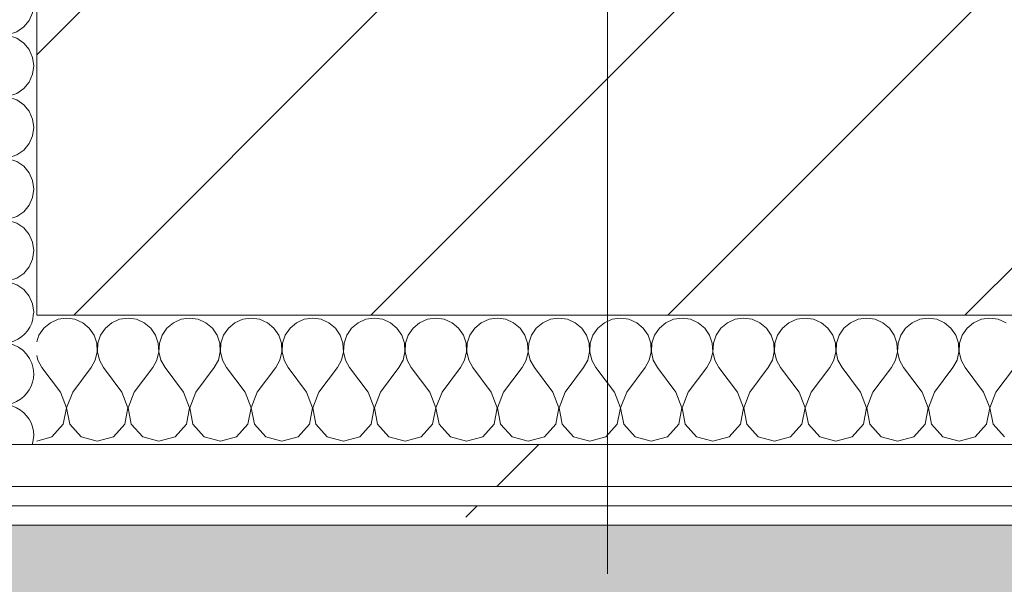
# Model space of a CAD drawing. Header units: millimetres. Extents: x -30280 to 19093, y -19284 to 4746.
# Tile 218 of 256: x -1976 to -1672, y -12522 to -12348. Entities that reach past the tile are written whole.
import ezdxf

# ---------------------------------------------------------------- set-up
doc = ezdxf.new("R2010")
doc.units = ezdxf.units.MM
doc.header["$MEASUREMENT"] = 0
doc.linetypes.add('Wipeout_Contour', pattern=[1000, 0, -1000])
for name, color, linetype in [('10_ESTR_Pilars', 7, 'Continuous'), ('Nuevo_07_CR_Cel Ras pladur', 7, 'Continuous'), ('Nuevo_08_E_Envans secs', 7, 'Continuous')]:
    doc.layers.add(name, color=color, linetype=linetype)
for name, color, linetype, lineweight in [('10_ESTR_Pilars_Pluma_Nº__20', 1, 'Continuous', 5), ('10_ESTR_Pilars_Pluma_Nº__28', 7, 'Continuous', 20), ('10_ESTR_Pilars_Pluma_Nº__42', 8, 'Continuous', 25), ('Nuevo_08_E_Envans secs_Pluma_Nº__1', 7, 'Continuous', 5)]:
    doc.layers.add(name, color=color, linetype=linetype, lineweight=lineweight)
for name, color, linetype, lineweight, true_color in [('Nuevo_07_CR_Cel Ras pladur_Pluma_Nº__102', 7, 'Continuous', 5, 0xcccccc), ('Nuevo_08_E_Envans secs_Pluma_Nº__102', 7, 'Continuous', 5, 0xcccccc), ('Nuevo_08_E_Envans secs_Pluma_Nº__171', 171, 'Continuous', 13, 0xaaaaff), ('Nuevo_08_E_Envans secs_Pluma_Nº__177', 7, 'Continuous', 15, 0xf7e046)]:
    doc.layers.add(name, color=color, linetype=linetype, lineweight=lineweight, true_color=true_color)
pattern_1 = [(45, (0, 0), (-183.848, 183.848), [195, -65]), (45, (7e-14, 183.85), (-183.848, 183.848), [195, -65])]

# ---------------------------------------------------------------- blocks, each defined once
blk = doc.blocks.new('Forjado_1_1', base_point=(-28050.85, 1700.85))
at = {"layer": 'Nuevo_07_CR_Cel Ras pladur_Pluma_Nº__102', "linetype": 'Continuous', "lineweight": 0, "true_color": 0x333333}
h = blk.add_hatch(color=250, dxfattribs=at)
h.paths.add_polyline_path([(-28050.85, 1700.85), (-1702.11, 1700.85), (-1556.11, 1700.85), (-1556.11, -1703.98), (-1619.11, -1703.98), (-1619.11, -6940.7), (-1544.11, -6940.7), (-1544.11, -7505.7), (-1616.26, -7505.7), (-1616.05, -11923.98), (-1552.9, -11923.98), (-1552.9, -12503.98), (-2036.11, -12503.98), (-2036.11, -12340.7), (-6985.39, -12340.7), (-6985.39, -12549.28), (-7491.4, -12549.28), (-7491.4, -12393.7), (-10655.85, -12393.7), (-10657.1, -13685.07), (-1603.63, -13694.56), (-1609.23, -16937.98), (375.89, -16937.98), (375.89, -16738.98), (1128.89, -16738.98), (1128.89, -17066.98), (2622.91, -17066.98), (5778.89, -17066.98), (5778.89, -16738.98), (6378.89, -16738.98), (6378.89, -12488.98), (5778.89, -12488.98), (5763.89, -12069.98), (3832.9, -12069.98), (2768.91, -12069.98), (2768.91, -12619.14), (2622.91, -12619.14), (2622.91, -12069.98), (843.89, -12069.98), (843.89, -12503.98), (363.89, -12503.98), (363.89, -11923.98), (6641.89, -11923.98), (6627.87, -9203.97), (6003.89, -9207.42), (6010.89, -7490.7), (5790.89, -7490.7), (5790.89, -6940.7), (6010.89, -6940.7), (6010.89, -1710.7), (5770.89, -1710.7), (5770.89, 3861.73), (-28038.85, 3861.73)])
h.paths.add_polyline_path([(7.39, -9099.15), (-1192.61, -9099.15), (-1192.61, 1700.85), (7.39, 1700.85)], flags=0)
h.paths.add_polyline_path([(-1181.11, -11348.2), (-1181.11, -9848.2), (5718.89, -9848.2), (5718.89, -11348.2)], flags=0)
h.paths.add_polyline_path([(38, -16371.48), (-1162, -16371.48), (-1162, -12771.48), (38, -12771.48)], flags=0)
h.paths.add_polyline_path([(2309.36, -16371.48), (1109.36, -16371.48), (1109.36, -12771.48), (2309.36, -12771.48)], flags=0)
h.paths.add_polyline_path([(2226.83, -8799.15), (2226.83, 1400.85), (3726.83, 1400.85), (3726.83, -8799.15)], flags=0)
h.paths.add_polyline_path([(3832.9, -12471.48), (5032.9, -12471.48), (5032.9, -16671.48), (3832.9, -16671.48)], flags=0)
at = {"layer": 'Nuevo_07_CR_Cel Ras pladur_Pluma_Nº__102', "color": 254, "linetype": 'Continuous', "lineweight": 5, "true_color": 0xcccccc, "flags": 128}
blk.add_lwpolyline([(1128.89, -16738.98), (375.89, -16738.98), (375.89, -16937.98), (-1609.23, -16937.98), (-1603.63, -13694.56), (-10657.1, -13685.07), (-10655.85, -12393.7), (-7491.4, -12393.7), (-7491.4, -12549.28), (-6985.39, -12549.28), (-6985.39, -12340.7), (-2036.11, -12340.7), (-2036.11, -12503.98), (-1552.9, -12503.98), (-1552.9, -11923.98), (-1616.05, -11923.98), (-1616.26, -7505.7)], dxfattribs=at)
blk = doc.blocks.new('*X578')
at = {"layer": 'Nuevo_08_E_Envans secs_Pluma_Nº__102', "color": 254, "linetype": 'Continuous', "lineweight": 5, "true_color": 0xcccccc}
for p, q in [((-1992.78, -12460.65), (-1987.3, -12464.76)), ((-1994.92, -12474.29), (-1987.3, -12468.57)), ((-1994.92, -12478.1), (-1993.74, -12478.98))]:
    blk.add_line(p, q, dxfattribs=at)
for centre, start, end in [((-1981.59, -12438.1), 282.4806, 347.5194), ((-1981.59, -12457.14), 0, 79.8202), ((-1981.59, -12457.14), 233.1301, 0), ((-1981.59, -12476.19), 0, 126.8699), ((-2000.63, -12485.71), 53.1301, 134.9664), ((-2000.63, -12466.67), 232.8224, 306.8699), ((-1981.59, -12476.19), 342.9936, 0)]:
    blk.add_arc(centre, 9.52, start, end, dxfattribs=at)
blk = doc.blocks.new('*X581')
at = {"layer": 'Nuevo_08_E_Envans secs_Pluma_Nº__102', "color": 254, "linetype": 'Continuous', "lineweight": 5, "true_color": 0xcccccc}
for p, q in [((-2008.04, -12338.98), (-2004.89, -12341.85)), ((-1994.92, -12340.95), (-1992.28, -12338.98)), ((-1972.42, -12340.25), (-1972.99, -12338.98)), ((-2004.89, -12341.85), (-1999.78, -12342.82)), ((-1999.78, -12342.82), (-1994.92, -12340.95)), ((-1972.06, -12342.86), (-1972.42, -12340.25)), ((-2004.89, -12343.86), (-2008.73, -12347.37)), ((-1999.78, -12342.9), (-2004.89, -12343.86)), ((-1994.92, -12344.76), (-1999.78, -12342.9)), ((-1994.92, -12344.76), (-1987.3, -12350.48)), ((-1973.48, -12347.86), (-1972.42, -12345.46)), ((-1972.42, -12345.46), (-1972.06, -12342.86)), ((-2008.73, -12347.37), (-2010.16, -12352.38)), ((-1975.16, -12349.89), (-1973.48, -12347.86)), ((-1987.3, -12350.48), (-1985, -12351.75)), ((-1985, -12351.75), (-1982.44, -12352.34)), ((-1979.82, -12352.22), (-1977.33, -12351.38)), ((-1977.33, -12351.38), (-1975.16, -12349.89)), ((-2010.16, -12352.38), (-2008.73, -12357.39)), ((-1994.92, -12360), (-1987.3, -12354.29)), ((-1985, -12353.01), (-1987.3, -12354.29)), ((-1982.44, -12352.42), (-1985, -12353.01)), ((-1982.44, -12352.34), (-1979.82, -12352.22)), ((-1979.82, -12352.55), (-1982.44, -12352.42)), ((-1977.33, -12353.39), (-1979.82, -12352.55)), ((-1975.16, -12354.87), (-1977.33, -12353.39)), ((-1973.48, -12356.9), (-1975.16, -12354.87)), ((-2008.73, -12357.39), (-2004.89, -12360.9)), ((-1972.42, -12359.3), (-1973.48, -12356.9)), ((-2004.89, -12360.9), (-1999.78, -12361.87)), ((-1999.78, -12361.87), (-1994.92, -12360)), ((-1972.06, -12361.9), (-1972.42, -12359.3)), ((-2004.89, -12362.91), (-2008.73, -12366.42)), ((-1999.78, -12361.94), (-2004.89, -12362.91)), ((-1994.92, -12363.81), (-1999.78, -12361.94)), ((-1994.92, -12363.81), (-1987.3, -12369.52)), ((-1972.42, -12364.51), (-1972.06, -12361.9)), ((-2008.73, -12366.42), (-2010.16, -12371.43)), ((-1975.16, -12368.94), (-1973.48, -12366.91)), ((-1973.48, -12366.91), (-1972.42, -12364.51)), ((-1987.3, -12369.52), (-1985, -12370.8)), ((-1977.33, -12370.42), (-1975.16, -12368.94)), ((-2010.16, -12371.43), (-2008.73, -12376.44)), ((-1985, -12372.06), (-1987.3, -12373.33)), ((-1985, -12370.8), (-1982.44, -12371.39)), ((-1982.44, -12371.47), (-1985, -12372.06)), ((-1982.44, -12371.39), (-1979.82, -12371.26)), ((-1979.82, -12371.59), (-1982.44, -12371.47)), ((-1979.82, -12371.26), (-1977.33, -12370.42)), ((-1977.33, -12372.43), (-1979.82, -12371.59)), ((-1975.16, -12373.92), (-1977.33, -12372.43)), ((-1994.92, -12379.05), (-1987.3, -12373.33)), ((-1973.48, -12375.95), (-1975.16, -12373.92)), ((-1972.42, -12378.35), (-1973.48, -12375.95)), ((-2008.73, -12376.44), (-2004.89, -12379.95)), ((-1999.78, -12380.91), (-1994.92, -12379.05)), ((-1972.06, -12380.95), (-1972.42, -12378.35)), ((-2004.89, -12381.96), (-2008.73, -12385.47)), ((-2004.89, -12379.95), (-1999.78, -12380.91)), ((-1999.78, -12380.99), (-2004.89, -12381.96)), ((-1994.92, -12382.86), (-1999.78, -12380.99)), ((-1972.42, -12383.55), (-1972.06, -12380.95)), ((-1994.92, -12382.86), (-1987.3, -12388.57)), ((-1973.48, -12385.96), (-1972.42, -12383.55)), ((-2008.73, -12385.47), (-2010.16, -12390.48)), ((-1977.33, -12389.47), (-1975.16, -12387.98)), ((-1975.16, -12387.98), (-1973.48, -12385.96)), ((-2010.16, -12390.48), (-2008.73, -12395.48)), ((-1987.3, -12388.57), (-1985, -12389.84)), ((-1985, -12391.11), (-1987.3, -12392.38)), ((-1985, -12389.84), (-1982.44, -12390.44)), ((-1982.44, -12390.51), (-1985, -12391.11)), ((-1982.44, -12390.44), (-1979.82, -12390.31)), ((-1979.82, -12390.64), (-1982.44, -12390.51)), ((-1979.82, -12390.31), (-1977.33, -12389.47)), ((-1977.33, -12391.48), (-1979.82, -12390.64)), ((-1994.92, -12398.1), (-1987.3, -12392.38)), ((-1975.16, -12392.97), (-1977.33, -12391.48)), ((-1973.48, -12394.99), (-1975.16, -12392.97)), ((-2008.73, -12395.48), (-2004.89, -12398.99)), ((-1972.42, -12397.4), (-1973.48, -12394.99)), ((-1972.06, -12400), (-1972.42, -12397.4)), ((-2004.89, -12398.99), (-1999.78, -12399.96)), ((-1999.78, -12400.04), (-2004.89, -12401.01)), ((-1999.78, -12399.96), (-1994.92, -12398.1)), ((-1994.92, -12401.9), (-1999.78, -12400.04)), ((-1972.42, -12402.6), (-1972.06, -12400)), ((-2004.89, -12401.01), (-2008.73, -12404.52)), ((-1994.92, -12401.9), (-1987.3, -12407.62)), ((-1973.48, -12405.01), (-1972.42, -12402.6)), ((-2008.73, -12404.52), (-2010.16, -12409.52)), ((-1975.16, -12407.03), (-1973.48, -12405.01)), ((-2010.16, -12409.52), (-2008.73, -12414.53)), ((-1987.3, -12407.62), (-1985, -12408.89)), ((-1985, -12408.89), (-1982.44, -12409.49)), ((-1982.44, -12409.56), (-1985, -12410.16)), ((-1982.44, -12409.49), (-1979.82, -12409.36)), ((-1979.82, -12409.69), (-1982.44, -12409.56)), ((-1979.82, -12409.36), (-1977.33, -12408.52)), ((-1977.33, -12410.53), (-1979.82, -12409.69)), ((-1977.33, -12408.52), (-1975.16, -12407.03)), ((-1994.92, -12417.14), (-1987.3, -12411.43)), ((-1985, -12410.16), (-1987.3, -12411.43)), ((-1975.16, -12412.02), (-1977.33, -12410.53)), ((-1973.48, -12414.04), (-1975.16, -12412.02)), ((-2008.73, -12414.53), (-2004.89, -12418.04)), ((-1972.42, -12416.45), (-1973.48, -12414.04)), ((-2004.89, -12418.04), (-1999.78, -12419.01)), ((-1999.78, -12419.01), (-1994.92, -12417.14)), ((-1972.06, -12419.05), (-1972.42, -12416.45)), ((-2004.89, -12420.05), (-2008.73, -12423.56)), ((-1999.78, -12419.09), (-2004.89, -12420.05)), ((-1994.92, -12420.95), (-1999.78, -12419.09)), ((-1994.92, -12420.95), (-1987.3, -12426.67)), ((-1973.48, -12424.05), (-1972.42, -12421.65)), ((-1972.42, -12421.65), (-1972.06, -12419.05)), ((-2008.73, -12423.56), (-2010.16, -12428.57)), ((-1975.16, -12426.08), (-1973.48, -12424.05)), ((-1987.3, -12426.67), (-1985, -12427.94)), ((-1985, -12427.94), (-1982.44, -12428.53)), ((-1979.82, -12428.41), (-1977.33, -12427.57)), ((-1977.33, -12427.57), (-1975.16, -12426.08)), ((-2010.16, -12428.57), (-2008.73, -12433.58)), ((-1994.92, -12436.19), (-1987.3, -12430.48)), ((-1985, -12429.2), (-1987.3, -12430.48)), ((-1982.44, -12428.61), (-1985, -12429.2)), ((-1982.44, -12428.53), (-1979.82, -12428.41)), ((-1979.82, -12428.74), (-1982.44, -12428.61)), ((-1977.33, -12429.58), (-1979.82, -12428.74)), ((-1975.16, -12431.06), (-1977.33, -12429.58)), ((-2008.73, -12433.58), (-2004.89, -12437.09)), ((-1973.48, -12433.09), (-1975.16, -12431.06)), ((-1972.42, -12435.49), (-1973.48, -12433.09)), ((-2004.89, -12437.09), (-1999.78, -12438.06)), ((-1999.78, -12438.06), (-1994.92, -12436.19)), ((-1972.06, -12438.1), (-1972.42, -12435.49)), ((-1999.78, -12438.13), (-2004.23, -12438.98)), ((-1997.58, -12438.98), (-1999.78, -12438.13)), ((-1972.18, -12438.98), (-1972.06, -12438.1))]:
    blk.add_line(p, q, dxfattribs=at)
blk = doc.blocks.new('*X582')
at = {"layer": 'Nuevo_08_E_Envans secs_Pluma_Nº__102', "color": 254, "linetype": 'Continuous', "lineweight": 5, "true_color": 0xcccccc}
for p, q in [((-2004.89, -12439.1), (-2008.73, -12442.61)), ((-2004.23, -12438.98), (-2004.89, -12439.1)), ((-1994.92, -12440), (-1997.58, -12438.98)), ((-1994.92, -12440), (-1987.3, -12445.71)), ((-1972.36, -12440.23), (-1972.18, -12438.98)), ((-2008.73, -12442.61), (-2010.16, -12447.62)), ((-1987.3, -12445.71), (-1985, -12446.99)), ((-2010.16, -12447.62), (-2008.73, -12452.63)), ((-1985, -12448.25), (-1987.3, -12449.52)), ((-1985, -12446.99), (-1982.44, -12447.58)), ((-1982.44, -12447.66), (-1985, -12448.25)), ((-1982.44, -12447.58), (-1979.82, -12447.45)), ((-1979.91, -12447.78), (-1982.44, -12447.66)), ((-1979.82, -12447.45), (-1979.47, -12447.34)), ((-1994.92, -12455.24), (-1987.3, -12449.52)), ((-2008.73, -12452.63), (-2004.89, -12456.14)), ((-1999.78, -12457.1), (-1994.92, -12455.24)), ((-2004.89, -12458.15), (-2008.73, -12461.66)), ((-2004.89, -12456.14), (-1999.78, -12457.1)), ((-1999.78, -12457.18), (-2004.89, -12458.15)), ((-1994.92, -12459.05), (-1999.78, -12457.18)), ((-1994.92, -12459.05), (-1992.78, -12460.65)), ((-2008.73, -12461.66), (-2010.16, -12466.67)), ((-2010.16, -12466.67), (-2008.73, -12471.67)), ((-2008.73, -12471.67), (-2006.16, -12474.03))]:
    blk.add_line(p, q, dxfattribs=at)
blk = doc.blocks.new('Muro_84_1', base_point=(-1971.11, -12338.98))
at = {"layer": 'Nuevo_08_E_Envans secs_Pluma_Nº__1', "color": 7, "linetype": 'Continuous', "lineweight": 5}
blk.add_line((-2011.11, -12478.98), (-1971.11, -12478.98), dxfattribs=at)
at = {"layer": 'Nuevo_08_E_Envans secs', "color": 7, "lineweight": 20}
for name in ['*X581', '*X582', '*X578']:
    blk.add_blockref(name, (0, 0), dxfattribs=at)
blk = doc.blocks.new('*X585')
at = {"layer": 'Nuevo_08_E_Envans secs_Pluma_Nº__102', "color": 254, "linetype": 'Continuous', "lineweight": 5, "true_color": 0xcccccc}
for p, q in [((-1961.9, -12439.93), (-1964.51, -12440.29)), ((-1959.3, -12440.29), (-1961.9, -12439.93)), ((-1942.86, -12439.93), (-1945.46, -12440.29)), ((-1940.25, -12440.29), (-1942.86, -12439.93)), ((-1923.81, -12439.93), (-1926.41, -12440.29)), ((-1921.21, -12440.29), (-1923.81, -12439.93)), ((-1904.76, -12439.93), (-1907.36, -12440.29)), ((-1902.16, -12440.29), (-1904.76, -12439.93)), ((-1885.71, -12439.93), (-1888.32, -12440.29)), ((-1883.11, -12440.29), (-1885.71, -12439.93)), ((-1866.67, -12439.93), (-1869.27, -12440.29)), ((-1864.06, -12440.29), (-1866.67, -12439.93)), ((-1847.62, -12439.93), (-1850.22, -12440.29)), ((-1845.02, -12440.29), (-1847.62, -12439.93)), ((-1828.57, -12439.93), (-1831.17, -12440.29)), ((-1825.97, -12440.29), (-1828.57, -12439.93)), ((-1809.52, -12439.93), (-1812.13, -12440.29)), ((-1806.92, -12440.29), (-1809.52, -12439.93)), ((-1790.48, -12439.93), (-1793.08, -12440.29)), ((-1787.87, -12440.29), (-1790.48, -12439.93)), ((-1771.43, -12439.93), (-1774.03, -12440.29)), ((-1768.83, -12440.29), (-1771.43, -12439.93)), ((-1752.38, -12439.93), (-1754.98, -12440.29)), ((-1749.78, -12440.29), (-1752.38, -12439.93)), ((-1733.33, -12439.93), (-1735.94, -12440.29)), ((-1730.73, -12440.29), (-1733.33, -12439.93)), ((-1714.29, -12439.93), (-1716.89, -12440.29)), ((-1711.68, -12440.29), (-1714.29, -12439.93)), ((-1695.24, -12439.93), (-1697.84, -12440.29)), ((-1692.64, -12440.29), (-1695.24, -12439.93)), ((-1676.19, -12439.93), (-1678.79, -12440.29)), ((-1673.59, -12440.29), (-1676.19, -12439.93)), ((-1968.94, -12443.03), (-1970.42, -12445.19)), ((-1966.91, -12441.35), (-1968.94, -12443.03)), ((-1964.51, -12440.29), (-1966.91, -12441.35)), ((-1956.9, -12441.35), (-1959.3, -12440.29)), ((-1954.87, -12443.03), (-1956.9, -12441.35)), ((-1953.39, -12445.19), (-1954.87, -12443.03)), ((-1949.89, -12443.03), (-1951.38, -12445.19)), ((-1947.86, -12441.35), (-1949.89, -12443.03)), ((-1945.46, -12440.29), (-1947.86, -12441.35)), ((-1937.85, -12441.35), (-1940.25, -12440.29)), ((-1935.83, -12443.03), (-1937.85, -12441.35)), ((-1934.34, -12445.19), (-1935.83, -12443.03)), ((-1930.84, -12443.03), (-1932.33, -12445.19)), ((-1928.82, -12441.35), (-1930.84, -12443.03)), ((-1926.41, -12440.29), (-1928.82, -12441.35)), ((-1918.8, -12441.35), (-1921.21, -12440.29)), ((-1916.78, -12443.03), (-1918.8, -12441.35)), ((-1915.29, -12445.19), (-1916.78, -12443.03)), ((-1911.79, -12443.03), (-1913.28, -12445.19)), ((-1909.77, -12441.35), (-1911.79, -12443.03)), ((-1907.36, -12440.29), (-1909.77, -12441.35)), ((-1899.75, -12441.35), (-1902.16, -12440.29)), ((-1897.73, -12443.03), (-1899.75, -12441.35)), ((-1896.24, -12445.19), (-1897.73, -12443.03)), ((-1892.74, -12443.03), (-1894.23, -12445.19)), ((-1890.72, -12441.35), (-1892.74, -12443.03)), ((-1888.32, -12440.29), (-1890.72, -12441.35)), ((-1880.71, -12441.35), (-1883.11, -12440.29)), ((-1878.68, -12443.03), (-1880.71, -12441.35)), ((-1877.2, -12445.19), (-1878.68, -12443.03)), ((-1873.7, -12443.03), (-1875.19, -12445.19)), ((-1871.67, -12441.35), (-1873.7, -12443.03)), ((-1869.27, -12440.29), (-1871.67, -12441.35)), ((-1861.66, -12441.35), (-1864.06, -12440.29)), ((-1859.64, -12443.03), (-1861.66, -12441.35)), ((-1858.15, -12445.19), (-1859.64, -12443.03)), ((-1854.65, -12443.03), (-1856.14, -12445.19)), ((-1852.63, -12441.35), (-1854.65, -12443.03)), ((-1850.22, -12440.29), (-1852.63, -12441.35)), ((-1842.61, -12441.35), (-1845.02, -12440.29)), ((-1840.59, -12443.03), (-1842.61, -12441.35)), ((-1839.1, -12445.19), (-1840.59, -12443.03)), ((-1835.6, -12443.03), (-1837.09, -12445.19)), ((-1833.58, -12441.35), (-1835.6, -12443.03)), ((-1831.17, -12440.29), (-1833.58, -12441.35)), ((-1823.56, -12441.35), (-1825.97, -12440.29)), ((-1821.54, -12443.03), (-1823.56, -12441.35)), ((-1820.05, -12445.19), (-1821.54, -12443.03)), ((-1816.55, -12443.03), (-1818.04, -12445.19)), ((-1814.53, -12441.35), (-1816.55, -12443.03)), ((-1812.13, -12440.29), (-1814.53, -12441.35)), ((-1804.52, -12441.35), (-1806.92, -12440.29)), ((-1802.49, -12443.03), (-1804.52, -12441.35)), ((-1801.01, -12445.19), (-1802.49, -12443.03)), ((-1797.51, -12443.03), (-1798.99, -12445.19)), ((-1795.48, -12441.35), (-1797.51, -12443.03)), ((-1793.08, -12440.29), (-1795.48, -12441.35)), ((-1785.47, -12441.35), (-1787.87, -12440.29)), ((-1783.45, -12443.03), (-1785.47, -12441.35)), ((-1781.96, -12445.19), (-1783.45, -12443.03)), ((-1778.46, -12443.03), (-1779.95, -12445.19)), ((-1776.44, -12441.35), (-1778.46, -12443.03)), ((-1774.03, -12440.29), (-1776.44, -12441.35)), ((-1766.42, -12441.35), (-1768.83, -12440.29)), ((-1764.4, -12443.03), (-1766.42, -12441.35)), ((-1762.91, -12445.19), (-1764.4, -12443.03)), ((-1759.41, -12443.03), (-1760.9, -12445.19)), ((-1757.39, -12441.35), (-1759.41, -12443.03)), ((-1754.98, -12440.29), (-1757.39, -12441.35)), ((-1747.37, -12441.35), (-1749.78, -12440.29)), ((-1745.35, -12443.03), (-1747.37, -12441.35)), ((-1743.86, -12445.19), (-1745.35, -12443.03)), ((-1740.36, -12443.03), (-1741.85, -12445.19)), ((-1738.34, -12441.35), (-1740.36, -12443.03)), ((-1735.94, -12440.29), (-1738.34, -12441.35)), ((-1728.33, -12441.35), (-1730.73, -12440.29)), ((-1726.3, -12443.03), (-1728.33, -12441.35)), ((-1724.81, -12445.19), (-1726.3, -12443.03)), ((-1721.32, -12443.03), (-1722.8, -12445.19)), ((-1719.29, -12441.35), (-1721.32, -12443.03)), ((-1716.89, -12440.29), (-1719.29, -12441.35)), ((-1709.28, -12441.35), (-1711.68, -12440.29)), ((-1707.26, -12443.03), (-1709.28, -12441.35)), ((-1705.77, -12445.19), (-1707.26, -12443.03)), ((-1702.27, -12443.03), (-1703.76, -12445.19)), ((-1700.25, -12441.35), (-1702.27, -12443.03)), ((-1697.84, -12440.29), (-1700.25, -12441.35)), ((-1690.23, -12441.35), (-1692.64, -12440.29)), ((-1688.21, -12443.03), (-1690.23, -12441.35)), ((-1686.72, -12445.19), (-1688.21, -12443.03)), ((-1683.22, -12443.03), (-1684.71, -12445.19)), ((-1681.2, -12441.35), (-1683.22, -12443.03)), ((-1678.79, -12440.29), (-1681.2, -12441.35)), ((-1671.18, -12441.35), (-1673.59, -12440.29)), ((-1970.42, -12445.19), (-1971.11, -12447.23)), ((-1952.55, -12447.68), (-1953.39, -12445.19)), ((-1951.38, -12445.19), (-1952.22, -12447.68)), ((-1933.5, -12447.68), (-1934.34, -12445.19)), ((-1932.33, -12445.19), (-1933.17, -12447.68)), ((-1914.45, -12447.68), (-1915.29, -12445.19)), ((-1913.28, -12445.19), (-1914.12, -12447.68)), ((-1895.4, -12447.68), (-1896.24, -12445.19)), ((-1894.23, -12445.19), (-1895.07, -12447.68)), ((-1876.36, -12447.68), (-1877.2, -12445.19)), ((-1875.19, -12445.19), (-1876.02, -12447.68)), ((-1857.31, -12447.68), (-1858.15, -12445.19)), ((-1856.14, -12445.19), (-1856.98, -12447.68)), ((-1838.26, -12447.68), (-1839.1, -12445.19)), ((-1837.09, -12445.19), (-1837.93, -12447.68)), ((-1819.21, -12447.68), (-1820.05, -12445.19)), ((-1818.04, -12445.19), (-1818.88, -12447.68)), ((-1800.17, -12447.68), (-1801.01, -12445.19)), ((-1798.99, -12445.19), (-1799.83, -12447.68)), ((-1781.12, -12447.68), (-1781.96, -12445.19)), ((-1779.95, -12445.19), (-1780.79, -12447.68)), ((-1762.07, -12447.68), (-1762.91, -12445.19)), ((-1760.9, -12445.19), (-1761.74, -12447.68)), ((-1743.02, -12447.68), (-1743.86, -12445.19)), ((-1741.85, -12445.19), (-1742.69, -12447.68)), ((-1723.98, -12447.68), (-1724.81, -12445.19)), ((-1722.8, -12445.19), (-1723.64, -12447.68)), ((-1704.93, -12447.68), (-1705.77, -12445.19)), ((-1703.76, -12445.19), (-1704.6, -12447.68)), ((-1685.88, -12447.68), (-1686.72, -12445.19)), ((-1684.71, -12445.19), (-1685.55, -12447.68)), ((-1952.42, -12450.31), (-1952.55, -12447.68)), ((-1952.22, -12447.68), (-1952.34, -12450.31)), ((-1933.37, -12450.31), (-1933.5, -12447.68)), ((-1933.17, -12447.68), (-1933.29, -12450.31)), ((-1914.32, -12450.31), (-1914.45, -12447.68)), ((-1914.12, -12447.68), (-1914.25, -12450.31)), ((-1895.28, -12450.31), (-1895.4, -12447.68)), ((-1895.07, -12447.68), (-1895.2, -12450.31)), ((-1876.23, -12450.31), (-1876.36, -12447.68)), ((-1876.02, -12447.68), (-1876.15, -12450.31)), ((-1857.18, -12450.31), (-1857.31, -12447.68)), ((-1856.98, -12447.68), (-1857.1, -12450.31)), ((-1838.13, -12450.31), (-1838.26, -12447.68)), ((-1837.93, -12447.68), (-1838.06, -12450.31)), ((-1819.09, -12450.31), (-1819.21, -12447.68)), ((-1818.88, -12447.68), (-1819.01, -12450.31)), ((-1800.04, -12450.31), (-1800.17, -12447.68)), ((-1799.83, -12447.68), (-1799.96, -12450.31)), ((-1780.99, -12450.31), (-1781.12, -12447.68)), ((-1780.79, -12447.68), (-1780.91, -12450.31)), ((-1761.94, -12450.31), (-1762.07, -12447.68)), ((-1761.74, -12447.68), (-1761.87, -12450.31)), ((-1742.9, -12450.31), (-1743.02, -12447.68)), ((-1742.69, -12447.68), (-1742.82, -12450.31)), ((-1723.85, -12450.31), (-1723.98, -12447.68)), ((-1723.64, -12447.68), (-1723.77, -12450.31)), ((-1704.8, -12450.31), (-1704.93, -12447.68)), ((-1704.6, -12447.68), (-1704.72, -12450.31)), ((-1685.75, -12450.31), (-1685.88, -12447.68)), ((-1685.55, -12447.68), (-1685.68, -12450.31)), ((-1971.11, -12451.52), (-1970.8, -12452.87)), ((-1953.01, -12452.87), (-1952.42, -12450.31)), ((-1952.34, -12450.31), (-1951.75, -12452.87)), ((-1933.97, -12452.87), (-1933.37, -12450.31)), ((-1933.29, -12450.31), (-1932.7, -12452.87)), ((-1914.92, -12452.87), (-1914.32, -12450.31)), ((-1914.25, -12450.31), (-1913.65, -12452.87)), ((-1895.87, -12452.87), (-1895.28, -12450.31)), ((-1895.2, -12450.31), (-1894.6, -12452.87)), ((-1876.82, -12452.87), (-1876.23, -12450.31)), ((-1876.15, -12450.31), (-1875.56, -12452.87)), ((-1857.78, -12452.87), (-1857.18, -12450.31)), ((-1857.1, -12450.31), (-1856.51, -12452.87)), ((-1838.73, -12452.87), (-1838.13, -12450.31)), ((-1838.06, -12450.31), (-1837.46, -12452.87)), ((-1819.68, -12452.87), (-1819.09, -12450.31)), ((-1819.01, -12450.31), (-1818.41, -12452.87)), ((-1800.63, -12452.87), (-1800.04, -12450.31)), ((-1799.96, -12450.31), (-1799.37, -12452.87)), ((-1781.59, -12452.87), (-1780.99, -12450.31)), ((-1780.91, -12450.31), (-1780.32, -12452.87)), ((-1762.54, -12452.87), (-1761.94, -12450.31)), ((-1761.87, -12450.31), (-1761.27, -12452.87)), ((-1743.49, -12452.87), (-1742.9, -12450.31)), ((-1742.82, -12450.31), (-1742.22, -12452.87)), ((-1724.44, -12452.87), (-1723.85, -12450.31)), ((-1723.77, -12450.31), (-1723.18, -12452.87)), ((-1705.4, -12452.87), (-1704.8, -12450.31)), ((-1704.72, -12450.31), (-1704.13, -12452.87)), ((-1686.35, -12452.87), (-1685.75, -12450.31)), ((-1685.68, -12450.31), (-1685.08, -12452.87)), ((-1970.8, -12452.87), (-1969.52, -12455.17)), ((-1963.81, -12462.79), (-1969.52, -12455.17)), ((-1960, -12462.79), (-1954.29, -12455.17)), ((-1954.29, -12455.17), (-1953.01, -12452.87)), ((-1951.75, -12452.87), (-1950.48, -12455.17)), ((-1944.76, -12462.79), (-1950.48, -12455.17)), ((-1940.95, -12462.79), (-1935.24, -12455.17)), ((-1935.24, -12455.17), (-1933.97, -12452.87)), ((-1932.7, -12452.87), (-1931.43, -12455.17)), ((-1925.71, -12462.79), (-1931.43, -12455.17)), ((-1921.9, -12462.79), (-1916.19, -12455.17)), ((-1916.19, -12455.17), (-1914.92, -12452.87)), ((-1913.65, -12452.87), (-1912.38, -12455.17)), ((-1906.67, -12462.79), (-1912.38, -12455.17)), ((-1902.86, -12462.79), (-1897.14, -12455.17)), ((-1897.14, -12455.17), (-1895.87, -12452.87)), ((-1894.6, -12452.87), (-1893.33, -12455.17)), ((-1887.62, -12462.79), (-1893.33, -12455.17)), ((-1883.81, -12462.79), (-1878.1, -12455.17)), ((-1878.1, -12455.17), (-1876.82, -12452.87)), ((-1875.56, -12452.87), (-1874.29, -12455.17)), ((-1868.57, -12462.79), (-1874.29, -12455.17)), ((-1864.76, -12462.79), (-1859.05, -12455.17)), ((-1859.05, -12455.17), (-1857.78, -12452.87)), ((-1856.51, -12452.87), (-1855.24, -12455.17)), ((-1849.52, -12462.79), (-1855.24, -12455.17)), ((-1845.71, -12462.79), (-1840, -12455.17)), ((-1840, -12455.17), (-1838.73, -12452.87)), ((-1837.46, -12452.87), (-1836.19, -12455.17)), ((-1830.48, -12462.79), (-1836.19, -12455.17)), ((-1826.67, -12462.79), (-1820.95, -12455.17)), ((-1820.95, -12455.17), (-1819.68, -12452.87)), ((-1818.41, -12452.87), (-1817.14, -12455.17)), ((-1811.43, -12462.79), (-1817.14, -12455.17)), ((-1807.62, -12462.79), (-1801.9, -12455.17)), ((-1801.9, -12455.17), (-1800.63, -12452.87)), ((-1799.37, -12452.87), (-1798.1, -12455.17)), ((-1792.38, -12462.79), (-1798.1, -12455.17)), ((-1788.57, -12462.79), (-1782.86, -12455.17)), ((-1782.86, -12455.17), (-1781.59, -12452.87)), ((-1780.32, -12452.87), (-1779.05, -12455.17)), ((-1773.33, -12462.79), (-1779.05, -12455.17)), ((-1769.52, -12462.79), (-1763.81, -12455.17)), ((-1763.81, -12455.17), (-1762.54, -12452.87)), ((-1761.27, -12452.87), (-1760, -12455.17)), ((-1754.29, -12462.79), (-1760, -12455.17)), ((-1750.48, -12462.79), (-1744.76, -12455.17)), ((-1744.76, -12455.17), (-1743.49, -12452.87)), ((-1742.22, -12452.87), (-1740.95, -12455.17)), ((-1735.24, -12462.79), (-1740.95, -12455.17)), ((-1731.43, -12462.79), (-1725.71, -12455.17)), ((-1725.71, -12455.17), (-1724.44, -12452.87)), ((-1723.18, -12452.87), (-1721.9, -12455.17)), ((-1716.19, -12462.79), (-1721.9, -12455.17)), ((-1712.38, -12462.79), (-1706.67, -12455.17)), ((-1706.67, -12455.17), (-1705.4, -12452.87)), ((-1704.13, -12452.87), (-1702.86, -12455.17)), ((-1697.14, -12462.79), (-1702.86, -12455.17)), ((-1693.33, -12462.79), (-1687.62, -12455.17)), ((-1687.62, -12455.17), (-1686.35, -12452.87)), ((-1685.08, -12452.87), (-1683.81, -12455.17)), ((-1678.1, -12462.79), (-1683.81, -12455.17)), ((-1674.29, -12462.79), (-1668.57, -12455.17)), ((-1961.94, -12467.64), (-1963.81, -12462.79)), ((-1960, -12462.79), (-1961.87, -12467.64)), ((-1942.9, -12467.64), (-1944.76, -12462.79)), ((-1940.95, -12462.79), (-1942.82, -12467.64)), ((-1923.85, -12467.64), (-1925.71, -12462.79)), ((-1921.9, -12462.79), (-1923.77, -12467.64)), ((-1904.8, -12467.64), (-1906.67, -12462.79)), ((-1902.86, -12462.79), (-1904.72, -12467.64)), ((-1885.75, -12467.64), (-1887.62, -12462.79)), ((-1883.81, -12462.79), (-1885.68, -12467.64)), ((-1866.71, -12467.64), (-1868.57, -12462.79)), ((-1864.76, -12462.79), (-1866.63, -12467.64)), ((-1847.66, -12467.64), (-1849.52, -12462.79)), ((-1845.71, -12462.79), (-1847.58, -12467.64)), ((-1828.61, -12467.64), (-1830.48, -12462.79)), ((-1826.67, -12462.79), (-1828.53, -12467.64)), ((-1809.56, -12467.64), (-1811.43, -12462.79)), ((-1807.62, -12462.79), (-1809.49, -12467.64)), ((-1790.51, -12467.64), (-1792.38, -12462.79)), ((-1788.57, -12462.79), (-1790.44, -12467.64)), ((-1771.47, -12467.64), (-1773.33, -12462.79)), ((-1769.52, -12462.79), (-1771.39, -12467.64)), ((-1752.42, -12467.64), (-1754.29, -12462.79)), ((-1750.48, -12462.79), (-1752.34, -12467.64)), ((-1733.37, -12467.64), (-1735.24, -12462.79)), ((-1731.43, -12462.79), (-1733.29, -12467.64)), ((-1714.32, -12467.64), (-1716.19, -12462.79)), ((-1712.38, -12462.79), (-1714.25, -12467.64)), ((-1695.28, -12467.64), (-1697.14, -12462.79)), ((-1693.33, -12462.79), (-1695.2, -12467.64)), ((-1676.23, -12467.64), (-1678.1, -12462.79)), ((-1674.29, -12462.79), (-1676.15, -12467.64)), ((-1962.91, -12472.76), (-1961.94, -12467.64)), ((-1961.87, -12467.64), (-1960.9, -12472.76)), ((-1943.86, -12472.76), (-1942.9, -12467.64)), ((-1942.82, -12467.64), (-1941.85, -12472.76)), ((-1924.81, -12472.76), (-1923.85, -12467.64)), ((-1923.77, -12467.64), (-1922.8, -12472.76)), ((-1905.77, -12472.76), (-1904.8, -12467.64)), ((-1904.72, -12467.64), (-1903.76, -12472.76)), ((-1886.72, -12472.76), (-1885.75, -12467.64)), ((-1885.68, -12467.64), (-1884.71, -12472.76)), ((-1867.67, -12472.76), (-1866.71, -12467.64)), ((-1866.63, -12467.64), (-1865.66, -12472.76)), ((-1848.62, -12472.76), (-1847.66, -12467.64)), ((-1847.58, -12467.64), (-1846.61, -12472.76)), ((-1829.58, -12472.76), (-1828.61, -12467.64)), ((-1828.53, -12467.64), (-1827.57, -12472.76)), ((-1810.53, -12472.76), (-1809.56, -12467.64)), ((-1809.49, -12467.64), (-1808.52, -12472.76)), ((-1791.48, -12472.76), (-1790.51, -12467.64)), ((-1790.44, -12467.64), (-1789.47, -12472.76)), ((-1772.43, -12472.76), (-1771.47, -12467.64)), ((-1771.39, -12467.64), (-1770.42, -12472.76)), ((-1753.39, -12472.76), (-1752.42, -12467.64)), ((-1752.34, -12467.64), (-1751.38, -12472.76)), ((-1734.34, -12472.76), (-1733.37, -12467.64)), ((-1733.29, -12467.64), (-1732.33, -12472.76)), ((-1715.29, -12472.76), (-1714.32, -12467.64)), ((-1714.25, -12467.64), (-1713.28, -12472.76)), ((-1696.24, -12472.76), (-1695.28, -12467.64)), ((-1695.2, -12467.64), (-1694.23, -12472.76)), ((-1677.2, -12472.76), (-1676.23, -12467.64)), ((-1676.15, -12467.64), (-1675.19, -12472.76)), ((-1966.42, -12476.6), (-1962.91, -12472.76)), ((-1960.9, -12472.76), (-1957.39, -12476.6)), ((-1947.37, -12476.6), (-1943.86, -12472.76)), ((-1941.85, -12472.76), (-1938.34, -12476.6)), ((-1928.33, -12476.6), (-1924.81, -12472.76)), ((-1922.8, -12472.76), (-1919.29, -12476.6)), ((-1909.28, -12476.6), (-1905.77, -12472.76)), ((-1903.76, -12472.76), (-1900.25, -12476.6)), ((-1890.23, -12476.6), (-1886.72, -12472.76)), ((-1884.71, -12472.76), (-1881.2, -12476.6)), ((-1871.18, -12476.6), (-1867.67, -12472.76)), ((-1865.66, -12472.76), (-1862.15, -12476.6)), ((-1852.14, -12476.6), (-1848.62, -12472.76)), ((-1846.61, -12472.76), (-1843.1, -12476.6)), ((-1833.09, -12476.6), (-1829.58, -12472.76)), ((-1827.57, -12472.76), (-1824.05, -12476.6)), ((-1814.04, -12476.6), (-1810.53, -12472.76)), ((-1808.52, -12472.76), (-1805.01, -12476.6)), ((-1794.99, -12476.6), (-1791.48, -12472.76)), ((-1789.47, -12472.76), (-1785.96, -12476.6)), ((-1775.95, -12476.6), (-1772.43, -12472.76)), ((-1770.42, -12472.76), (-1766.91, -12476.6)), ((-1756.9, -12476.6), (-1753.39, -12472.76)), ((-1751.38, -12472.76), (-1747.86, -12476.6)), ((-1737.85, -12476.6), (-1734.34, -12472.76)), ((-1732.33, -12472.76), (-1728.82, -12476.6)), ((-1718.8, -12476.6), (-1715.29, -12472.76)), ((-1713.28, -12472.76), (-1709.77, -12476.6)), ((-1699.75, -12476.6), (-1696.24, -12472.76)), ((-1694.23, -12472.76), (-1690.72, -12476.6)), ((-1680.71, -12476.6), (-1677.2, -12472.76)), ((-1675.19, -12472.76), (-1671.67, -12476.6)), ((-1971.11, -12477.93), (-1966.42, -12476.6)), ((-1957.39, -12476.6), (-1952.38, -12478.02)), ((-1952.38, -12478.02), (-1947.37, -12476.6)), ((-1938.34, -12476.6), (-1933.33, -12478.02)), ((-1933.33, -12478.02), (-1928.33, -12476.6)), ((-1919.29, -12476.6), (-1914.29, -12478.02)), ((-1914.29, -12478.02), (-1909.28, -12476.6)), ((-1900.25, -12476.6), (-1895.24, -12478.02)), ((-1895.24, -12478.02), (-1890.23, -12476.6)), ((-1881.2, -12476.6), (-1876.19, -12478.02)), ((-1876.19, -12478.02), (-1871.18, -12476.6)), ((-1862.15, -12476.6), (-1857.14, -12478.02)), ((-1857.14, -12478.02), (-1852.14, -12476.6)), ((-1843.1, -12476.6), (-1838.1, -12478.02)), ((-1838.1, -12478.02), (-1833.09, -12476.6)), ((-1824.05, -12476.6), (-1819.05, -12478.02)), ((-1819.05, -12478.02), (-1814.04, -12476.6)), ((-1805.01, -12476.6), (-1800, -12478.02)), ((-1800, -12478.02), (-1794.99, -12476.6)), ((-1785.96, -12476.6), (-1780.95, -12478.02)), ((-1780.95, -12478.02), (-1775.95, -12476.6)), ((-1766.91, -12476.6), (-1761.9, -12478.02)), ((-1761.9, -12478.02), (-1756.9, -12476.6)), ((-1747.86, -12476.6), (-1742.86, -12478.02)), ((-1742.86, -12478.02), (-1737.85, -12476.6)), ((-1728.82, -12476.6), (-1723.81, -12478.02)), ((-1723.81, -12478.02), (-1718.8, -12476.6)), ((-1709.77, -12476.6), (-1704.76, -12478.02)), ((-1704.76, -12478.02), (-1699.75, -12476.6)), ((-1690.72, -12476.6), (-1685.71, -12478.02)), ((-1685.71, -12478.02), (-1680.71, -12476.6))]:
    blk.add_line(p, q, dxfattribs=at)
blk = doc.blocks.new('Muro_85_1', base_point=(-1971.11, -12438.98))
at = {"color": 254, "linetype": 'Wipeout_Contour', "lineweight": 0, "ltscale": 50462.387691}
blk.add_wipeout([(-1577.89, -12478.98), (-2011.11, -12478.98), (-2011.11, -12491.98), (-1577.89, -12491.98)], dxfattribs=at).dxf.layer = 'Nuevo_08_E_Envans secs'
at = {"color": 254, "linetype": 'Wipeout_Contour', "lineweight": 0, "ltscale": 50525.081917}
blk.add_wipeout([(-1558.89, -12497.98), (-2030.11, -12497.98), (-2030.11, -12503.98), (-1558.89, -12503.98)], dxfattribs=at).dxf.layer = 'Nuevo_08_E_Envans secs'
at = {"layer": 'Nuevo_08_E_Envans secs_Pluma_Nº__171', "linetype": 'Continuous', "lineweight": 13, "true_color": 0xaaaaff}
h = blk.add_hatch(dxfattribs=at)
h.set_pattern_fill('Panellat_HPL_0001', color=161, style=0, pattern_type=2)
h.set_pattern_definition(pattern_1)
h.paths.add_polyline_path([(-1558.89, -12497.98), (-2030.11, -12497.98), (-2030.11, -12503.98), (-1558.89, -12503.98)])
at = {"layer": 'Nuevo_08_E_Envans secs_Pluma_Nº__177', "linetype": 'Continuous', "lineweight": 15, "true_color": 0xf7e046}
h = blk.add_hatch(dxfattribs=at)
h.set_pattern_fill('Panellat_HPL_0001', color=53, style=0, pattern_type=2)
h.set_pattern_definition(pattern_1)
h.paths.add_polyline_path([(-1577.89, -12478.98), (-2011.11, -12478.98), (-2011.11, -12491.98), (-1577.89, -12491.98)])
at = {"layer": 'Nuevo_08_E_Envans secs_Pluma_Nº__1', "color": 7, "linetype": 'Continuous', "lineweight": 5}
for p, q in [((-2011.11, -12478.98), (-1971.11, -12478.98)), ((-1971.11, -12478.98), (-1617.89, -12478.98)), ((-2011.11, -12491.98), (-1577.89, -12491.98)), ((-2024.11, -12497.98), (-1564.89, -12497.98))]:
    blk.add_line(p, q, dxfattribs=at)
at = {"layer": 'Nuevo_08_E_Envans secs_Pluma_Nº__1', "color": 7, "linetype": 'Continuous', "lineweight": 5, "flags": 128}
blk.add_lwpolyline([(-2030.11, -12503.98), (-1552.89, -12503.98)], dxfattribs=at)
at = {"layer": 'Nuevo_08_E_Envans secs', "color": 7, "lineweight": 20}
blk.add_blockref('*X585', (0, 0), dxfattribs=at)
blk = doc.blocks.new('Pilar_13_1', base_point=(-1794.5, -12213.98))
at = {"color": 254, "linetype": 'Wipeout_Contour', "lineweight": 0, "ltscale": 49385.503299}
blk.add_wipeout([(-1971.11, -12438.98), (-1617.89, -12438.98), (-1617.89, -11988.98), (-1971.11, -11988.98)], dxfattribs=at).dxf.layer = '10_ESTR_Pilars'
at = {"layer": '10_ESTR_Pilars_Pluma_Nº__42', "linetype": 'Continuous', "lineweight": 25}
h = blk.add_hatch(dxfattribs=at)
h.set_pattern_fill('00_GCT_trama_45º_e1_400__05', color=8, style=0, pattern_type=2)
h.set_pattern_definition([(45, (0, 0), (-45.96194, 45.96194), [])])
h.paths.add_polyline_path([(-1971.11, -12438.98), (-1617.89, -12438.98), (-1617.89, -11988.98), (-1971.11, -11988.98)])
at = {"layer": '10_ESTR_Pilars_Pluma_Nº__20', "color": 1, "linetype": 'Continuous', "lineweight": 5}
blk.add_line((-1794.5, -12293.98), (-1794.5, -12518.98), dxfattribs=at)
at = {"layer": '10_ESTR_Pilars_Pluma_Nº__28', "color": 7, "linetype": 'Continuous', "lineweight": 20, "flags": 128}
blk.add_lwpolyline([(-1971.11, -12438.98), (-1617.89, -12438.98), (-1617.89, -11988.98), (-1971.11, -11988.98)], close=True, dxfattribs=at)

msp = doc.modelspace()

# ---------------------------------------------------------------- block references
at = {"layer": 'Nuevo_07_CR_Cel Ras pladur', "color": 254, "linetype": 'Continuous', "lineweight": 5, "true_color": 0xcccccc}
msp.add_blockref('Forjado_1_1', (-28050.85, 1700.85), dxfattribs=at)

# ---------------------------------------------------------------- next in the draw order: block references
at = {"layer": 'Nuevo_08_E_Envans secs', "color": 7, "lineweight": 20}
msp.add_blockref('Muro_84_1', (-1971.11, -12338.98), dxfattribs=at)

# ---------------------------------------------------------------- next in the draw order: block references
msp.add_blockref('Muro_85_1', (-1971.11, -12438.98), dxfattribs=at)

# ---------------------------------------------------------------- next in the draw order: block references
at = {"layer": '10_ESTR_Pilars', "color": 7, "lineweight": 20}
msp.add_blockref('Pilar_13_1', (-1794.5, -12213.98), dxfattribs=at)

doc.saveas('drawing.dxf')
